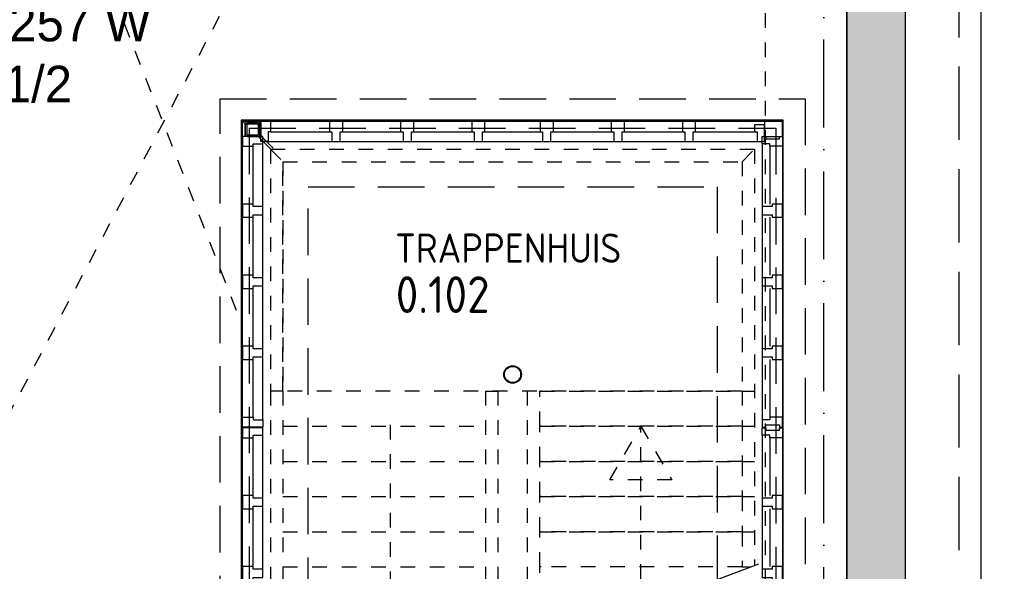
# Model space of a CAD drawing. Extents: x -866131 to -691536, y 173952 to 258052.
# Tile 94 of 160: x -781384 to -774672, y 219677 to 223441. Entities that reach past the tile are written whole.
import ezdxf
from ezdxf.enums import TextEntityAlignment as Align

# ---------------------------------------------------------------- set-up
doc = ezdxf.new("R2010")
doc.units = 0
doc.header["$LTSCALE"] = 100
for name, pattern in [('2322107', [2000, 1000, 1000]), ('2322108', [7, 5, -2]), ('CENTER4', [5, 3.125, -0.625, 0.625, -0.625]), ('DASHDOT', [9, 6, -1.5, 0, -1.5]), ('HIDDEN', [2, 1, -1]), ('HIDDEN2', [4.7625, 3.175, -1.5875])]:
    doc.linetypes.add(name, pattern=pattern)
doc.layers.get('0').update_dxf_attribs({"linetype": 'CONTINUOUS'})
for name, color, linetype in [('AL$1----_ALGEMEEN', 7, 'CONTINUOUS'), ('AL$7----_STRAMIEN', 1, 'DASHDOT'), ('AL24----_TRAPPEN', 7, 'CONTINUOUS'), ('AL28----_KONSTRUKTIE', 3, 'CONTINUOUS'), ('AL29----_BOVENBOUW', 7, 'CONTINUOUS'), ('AL32----_BINNENKOZ', 7, 'CONTINUOUS'), ('ALXA0-CONTOUR', 1, 'CONTINUOUS'), ('FUNDERING', 3, 'CONTINUOUS'), ('KABELGOOT', 8, 'CONTINUOUS'), ('TRAP', 7, 'CONTINUOUS'), ('VOLGNUMMER', 7, 'CONTINUOUS'), ('WI561---', 1, 'CONTINUOUS'), ('WL561---_AANVOER', 4, 'CONTINUOUS'), ('WL561---_RETOUR', 4, 'CONTINUOUS'), ('WL570---', 3, 'CONTINUOUS'), ('WL570---_TOEVOER', 3, 'CONTINUOUS')]:
    doc.layers.add(name, color=color, linetype=linetype)
doc.styles.add('BURO-025', font='BUROFONT.shx', dxfattribs={"height": 250})
doc.styles.get("Standard").update_dxf_attribs({"font": 'ISOCP'})

# ---------------------------------------------------------------- blocks, each defined once
blk = doc.blocks.new('EH100000')
at = {"linetype": 'BYBLOCK'}
for p, q in [((1, 0.5), (0, 0.5)), ((1, 0.5, 1), (0, 0.5, 1)), ((0, -0.5, 1), (1, -0.5, 1)), ((1, -0.5), (0, -0.5))]:
    blk.add_line(p, q, dxfattribs=at)
at = {"linetype": 'BYBLOCK', "invisible_edges": 15}
for points in [[(1, -0.5), (0, -0.5), (0, 0.5), (1, 0.5)], [(0, 0.5), (1, 0.5), (1, 0.5, 1), (0, 0.5, 1)], [(0, -0.5, 1), (1, -0.5, 1), (1, -0.5), (0, -0.5)]]:
    blk.add_3dface(points, dxfattribs=at)
blk = doc.blocks.new('CVRINFO2')
at = {"color": 0, "linetype": 'CONTINUOUS', "style": 'BURO-025'}
for tag, p in [('CV_TEXT125', (0, 0)), ('CV_TEXT225', (0, -4.167)), ('CV_TEXT325', (0, -8.333)), ('CV_TEXT425', (0, -12.5))]:
    blk.add_attdef(tag, p, '', height=2.5, dxfattribs=at)

msp = doc.modelspace()

# ---------------------------------------------------------------- hatches: boundary and pattern name
at = {"layer": 'WL570---'}
h = msp.add_hatch(dxfattribs=at)
h.set_pattern_fill('DOTS', color=8, scale=40, style=0)
h.set_pattern_definition([(0, (-833039.66, 323951.69), (31.75, 63.5), [0, -63.5])])
h.paths.add_polyline_path([(-775271.53, 229557.872), (-775271.53, 229157.872), (-760732.753, 229157.872), (-760732.753, 229557.872)])
h.paths.add_polyline_path([(-775746.53, 229557.872), (-775746.53, 229082.872), (-775346.53, 229082.872), (-775271.53, 229157.872), (-775271.53, 229557.872)])
h.paths.add_polyline_path([(-775346.53, 229082.872), (-775746.53, 229082.872), (-775746.53, 223015.872), (-775348.441, 223015.872), (-775346.53, 223017.783)])
h.paths.add_polyline_path([(-775346.53, 223015.872), (-775746.53, 223015.872), (-775746.53, 218344.872), (-775346.53, 218344.872)])
h.paths.add_polyline_path([(-775271.53, 218269.872), (-775346.53, 218344.872), (-775746.53, 218344.872), (-775746.53, 218069.872), (-775746.53, 217794.872), (-775346.53, 217794.872), (-775271.53, 217869.872)])
h.paths.add_polyline_path([(-774610.883, 217869.872), (-774610.883, 218269.872), (-775271.53, 218269.872), (-775271.53, 217869.872)])
h.paths.add_polyline_path([(-772955.369, 217869.872), (-772955.369, 218269.872), (-773015.369, 218269.872), (-774610.883, 218269.872), (-774610.883, 217869.872)])

# ---------------------------------------------------------------- linework, layer by layer
at = {"color": 8, "linetype": 'CONTINUOUS'}
for p, q in [((-779845.992, 222729.678), (-779845.992, 222659.678)), ((-779835.992, 222729.678), (-779835.992, 222659.678)), ((-779760.992, 222744.678), (-779830.992, 222744.678)), ((-779760.992, 222734.678), (-779830.992, 222734.678)), ((-779755.992, 222659.678), (-779755.992, 222729.678)), ((-779745.992, 222659.678), (-779745.992, 222729.678)), ((-779865.003, 222644.678), (-779865.003, 222577.678)), ((-779726.003, 222644.678), (-779865.003, 222644.678)), ((-779830.992, 222654.678), (-779760.992, 222654.678)), ((-779830.992, 222644.678), (-779760.992, 222644.678)), ((-779726.003, 222594.678), (-779726.003, 222644.678)), ((-779865.003, 222577.678), (-779793.003, 222577.678)), ((-779793.003, 222577.678), (-779793.003, 222594.678)), ((-779793.003, 222594.678), (-779726.003, 222594.678)), ((-779865.003, 220660.678), (-779865.003, 220727.678)), ((-779865.003, 220727.678), (-779793.003, 220727.678)), ((-779793.003, 220727.678), (-779793.003, 220710.678)), ((-779793.003, 220710.678), (-779726.003, 220710.678)), ((-779726.003, 220710.678), (-779726.003, 220660.678)), ((-779726.003, 220660.678), (-779865.003, 220660.678)), ((-779865.003, 220655.678), (-779865.003, 220588.678)), ((-779726.003, 220655.678), (-779865.003, 220655.678)), ((-779726.003, 220605.678), (-779726.003, 220655.678)), ((-779865.003, 220588.678), (-779793.003, 220588.678)), ((-779793.003, 220588.678), (-779793.003, 220605.678)), ((-779793.003, 220605.678), (-779726.003, 220605.678))]:
    msp.add_line(p, q, dxfattribs=at)
for points in [[(-779181.996, 222748.678), (-779271.996, 222748.678), (-779271.996, 222676.678), (-779254.996, 222676.678), (-779254.996, 222609.678), (-779198.996, 222609.678), (-779198.996, 222676.678), (-779181.996, 222676.678)], [(-778696.996, 222748.678), (-778786.996, 222748.678), (-778786.996, 222676.678), (-778769.996, 222676.678), (-778769.996, 222609.678), (-778713.996, 222609.678), (-778713.996, 222676.678), (-778696.996, 222676.678)], [(-778211.996, 222748.678), (-778301.996, 222748.678), (-778301.996, 222676.678), (-778284.996, 222676.678), (-778284.996, 222609.678), (-778228.996, 222609.678), (-778228.996, 222676.678), (-778211.996, 222676.678)], [(-777745.999, 222748.678), (-777835.999, 222748.678), (-777835.999, 222676.678), (-777818.999, 222676.678), (-777818.999, 222609.678), (-777762.999, 222609.678), (-777762.999, 222676.678), (-777745.999, 222676.678)], [(-777260.999, 222748.678), (-777350.999, 222748.678), (-777350.999, 222676.678), (-777333.999, 222676.678), (-777333.999, 222609.678), (-777277.999, 222609.678), (-777277.999, 222676.678), (-777260.999, 222676.678)], [(-776775.999, 222748.678), (-776865.999, 222748.678), (-776865.999, 222676.678), (-776848.999, 222676.678), (-776848.999, 222609.678), (-776792.999, 222609.678), (-776792.999, 222676.678), (-776775.999, 222676.678)], [(-776307.003, 222723.678), (-776374.003, 222723.678), (-776374.003, 222676.678), (-776357.003, 222676.678), (-776357.003, 222609.678), (-776307.003, 222609.678)], [(-779865.003, 222182.678), (-779865.003, 222092.678), (-779793.003, 222092.678), (-779793.003, 222109.678), (-779726.003, 222109.678), (-779726.003, 222165.678), (-779793.003, 222165.678), (-779793.003, 222182.678)], [(-776183.003, 222092.678), (-776183.003, 222182.678), (-776255.003, 222182.678), (-776255.003, 222165.678), (-776322.003, 222165.678), (-776322.003, 222109.678), (-776255.003, 222109.678), (-776255.003, 222092.678)], [(-779865.003, 221697.678), (-779865.003, 221607.678), (-779793.003, 221607.678), (-779793.003, 221624.678), (-779726.003, 221624.678), (-779726.003, 221680.678), (-779793.003, 221680.678), (-779793.003, 221697.678)], [(-776183.003, 221607.678), (-776183.003, 221697.678), (-776255.003, 221697.678), (-776255.003, 221680.678), (-776322.003, 221680.678), (-776322.003, 221624.678), (-776255.003, 221624.678), (-776255.003, 221607.678)], [(-779865.003, 221212.678), (-779865.003, 221122.678), (-779793.003, 221122.678), (-779793.003, 221139.678), (-779726.003, 221139.678), (-779726.003, 221195.678), (-779793.003, 221195.678), (-779793.003, 221212.678)], [(-776183.003, 221122.678), (-776183.003, 221212.678), (-776255.003, 221212.678), (-776255.003, 221195.678), (-776322.003, 221195.678), (-776322.003, 221139.678), (-776255.003, 221139.678), (-776255.003, 221122.678)], [(-779865.003, 220193.678), (-779865.003, 220103.678), (-779793.003, 220103.678), (-779793.003, 220120.678), (-779726.003, 220120.678), (-779726.003, 220176.678), (-779793.003, 220176.678), (-779793.003, 220193.678)], [(-776183.003, 220103.678), (-776183.003, 220193.678), (-776255.003, 220193.678), (-776255.003, 220176.678), (-776322.003, 220176.678), (-776322.003, 220120.678), (-776255.003, 220120.678), (-776255.003, 220103.678)], [(-779865.003, 219708.678), (-779865.003, 219618.678), (-779793.003, 219618.678), (-779793.003, 219635.678), (-779726.003, 219635.678), (-779726.003, 219691.678), (-779793.003, 219691.678), (-779793.003, 219708.678)], [(-776183.003, 219618.678), (-776183.003, 219708.678), (-776255.003, 219708.678), (-776255.003, 219691.678), (-776322.003, 219691.678), (-776322.003, 219635.678), (-776255.003, 219635.678), (-776255.003, 219618.678)]]:
    msp.add_lwpolyline(points, close=True, dxfattribs=at)
for centre, radius, start, end in [((-779830.992, 222729.678), 15, 90, 180), ((-779830.992, 222729.678), 5, 90, 180), ((-779760.992, 222729.678), 15, 0, 90), ((-779760.992, 222729.678), 5, 0, 90), ((-779830.992, 222659.678), 15, 180, 270), ((-779830.992, 222659.678), 5, 180, 270), ((-779760.992, 222659.678), 5, 270, 0), ((-779760.992, 222659.678), 15, 270, 0)]:
    msp.add_arc(centre, radius, start, end, dxfattribs=at)
at = {"layer": 'AL$1----_ALGEMEEN', "color": 8, "linetype": 'HIDDEN'}
for p, q in [((-777839.003, 220667.228), (-777839.003, 220907.228)), ((-777839.003, 220907.228), (-776459.003, 220907.228)), ((-777829.503, 220907.228), (-777839.003, 220907.228)), ((-776459.003, 220907.228), (-776459.003, 220667.228)), ((-776459.003, 220907.228), (-776374.003, 220907.228)), ((-777839.003, 220427.228), (-777839.003, 220667.228)), ((-777839.003, 220667.228), (-776459.003, 220667.228)), ((-776459.003, 220667.228), (-777839.003, 220667.228)), ((-777829.503, 220667.228), (-777839.003, 220667.228)), ((-776459.003, 220667.228), (-776459.003, 220427.228)), ((-776459.003, 220667.228), (-776374.003, 220667.228)), ((-777839.003, 220187.228), (-777839.003, 220427.228)), ((-777839.003, 220427.228), (-776459.003, 220427.228)), ((-776459.003, 220427.228), (-777839.003, 220427.228)), ((-777829.503, 220427.228), (-777839.003, 220427.228)), ((-776459.003, 220427.228), (-776459.003, 220187.228)), ((-776459.003, 220427.228), (-776374.003, 220427.228)), ((-776459.003, 220187.228), (-777839.003, 220187.228)), ((-777839.003, 219947.228), (-777839.003, 220187.228)), ((-777839.003, 220187.228), (-776459.003, 220187.228)), ((-777829.503, 220187.228), (-777839.003, 220187.228)), ((-776459.003, 220187.228), (-776459.003, 219947.228)), ((-776459.003, 220187.228), (-776374.003, 220187.228)), ((-777839.003, 219707.228), (-777839.003, 219947.228)), ((-777839.003, 219947.228), (-776459.003, 219947.228)), ((-776459.003, 219947.228), (-777839.003, 219947.228)), ((-777829.503, 219947.228), (-777839.003, 219947.228)), ((-776459.003, 219947.228), (-776459.003, 219707.228)), ((-776459.003, 219947.228), (-776374.003, 219947.228)), ((-776459.003, 219707.228), (-777839.003, 219707.228)), ((-777829.503, 219707.228), (-777839.003, 219707.228)), ((-776459.003, 219707.228), (-776397.378, 219707.228))]:
    msp.add_line(p, q, dxfattribs=at)
at = {"layer": 'AL$7----_STRAMIEN', "color": 1}
msp.add_lwpolyline([(-775902.826, 179501.228), (-775902.826, 252610.366)], dxfattribs=at)
at = {"layer": 'AL24----_TRAPPEN', "color": 8, "linetype": 'HIDDEN'}
for p, q in [((-779589.003, 222472.318), (-779589.003, 220907.228)), ((-776459.003, 222472.318), (-776459.003, 220907.222)), ((-779674.003, 220907.228), (-779674.003, 218267.228)), ((-779589.003, 220907.228), (-779589.003, 218267.228)), ((-778209.306, 220907.228), (-778209.306, 218267.228)), ((-778124.003, 220907.228), (-778124.003, 218267.228)), ((-777924.003, 220907.228), (-777924.003, 219133.3)), ((-778858.053, 220676.304), (-778858.053, 218487.156)), ((-777360.621, 220300.344), (-777149.003, 220666.879)), ((-777149.003, 219424.736), (-777149.003, 220666.879)), ((-777149.003, 220666.879), (-776937.384, 220300.344)), ((-776937.384, 220300.344), (-777360.621, 220300.344))]:
    msp.add_line(p, q, dxfattribs=at)
at = {"layer": 'AL28----_KONSTRUKTIE', "color": 8}
for p, q in [((-779766.239, 222654.076), (-779666.823, 222552.832)), ((-779755.537, 222664.586), (-779656.382, 222563.608))]:
    msp.add_line(p, q, dxfattribs=at)
for radius in [60, 55]:
    msp.add_circle((-778024.003, 221020.228), radius, dxfattribs=at)
at = {"layer": 'AL29----_BOVENBOUW', "color": 8, "linetype": 'HIDDEN'}
for p, q in [((-779674.003, 222557.318), (-779674.003, 220907.228)), ((-779674.003, 222557.318), (-776374.003, 222557.318)), ((-779674.003, 222557.318), (-779589.003, 222472.318)), ((-776459.003, 222472.318), (-776374.003, 222557.318)), ((-776374.003, 222557.318), (-776374.003, 219716.173)), ((-779589.003, 222472.318), (-776459.003, 222472.318)), ((-779589.003, 222472.318), (-776459.003, 222472.318)), ((-779589.003, 220907.228), (-779589.003, 222472.318)), ((-776459.003, 222472.318), (-776459.003, 220907.228)), ((-779589.003, 220907.228), (-779674.003, 220907.228)), ((-776459.003, 220907.228), (-779589.003, 220907.228)), ((-778209.003, 220907.228), (-778124.003, 220907.228)), ((-779589.003, 220667.228), (-778199.503, 220667.228)), ((-779589.003, 220427.228), (-778199.503, 220427.228)), ((-779589.003, 220187.228), (-778199.503, 220187.228)), ((-779589.003, 219947.228), (-778199.503, 219947.228)), ((-779589.003, 219707.228), (-778199.503, 219707.228)), ((-777839.003, 219467.228), (-777839.003, 219707.228))]:
    msp.add_line(p, q, dxfattribs=at)
at = {"layer": 'AL29----_BOVENBOUW', "color": 8, "linetype": 'HIDDEN2'}
msp.add_line((-777978.91, 219112.652), (-776334.213, 219731.136), dxfattribs=at)
at = {"layer": 'AL32----_BINNENKOZ', "color": 8, "linetype": 'HIDDEN'}
for p, q in [((-783432.826, 217011.366), (-776302.826, 230496.366)), ((-783432.826, 230496.366), (-779877.003, 221379.036)), ((-776298.827, 215786.588), (-776298.827, 230496.366))]:
    msp.add_line(p, q, dxfattribs=at)
at = {"layer": 'AL32----_BINNENKOZ', "color": 8}
for p, q in [((-779865.003, 222644.678), (-779865.003, 222748.678)), ((-779865.003, 222748.678), (-779741.179, 222748.678)), ((-779847.003, 222730.678), (-779865.003, 222748.678)), ((-779865.003, 222644.678), (-779865.003, 222748.678)), ((-779865.003, 222748.678), (-779740.992, 222748.678)), ((-779847.003, 222644.678), (-779847.003, 222730.678)), ((-779847.003, 222730.678), (-779741.179, 222730.678)), ((-779740.992, 222748.678), (-779740.992, 222644.678)), ((-779740.992, 222700.678), (-779740.992, 222748.678)), ((-779740.992, 222748.678), (-779673.992, 222748.678)), ((-779740.992, 222633.678), (-779740.992, 222700.678)), ((-779740.992, 222700.678), (-779740.992, 222700.678)), ((-779673.992, 222748.678), (-779673.992, 222676.678)), ((-779673.992, 222748.678), (-779271.996, 222748.678)), ((-779181.996, 222748.678), (-778786.996, 222748.678)), ((-778696.996, 222748.678), (-778301.996, 222748.678)), ((-778211.996, 222748.678), (-777835.999, 222748.678)), ((-777745.999, 222748.678), (-777350.999, 222748.678)), ((-777260.999, 222748.678), (-776865.999, 222748.678)), ((-776775.999, 222748.678), (-776374.003, 222748.678)), ((-776307.003, 222748.678), (-776307.003, 222644.678)), ((-776183.003, 222748.678), (-776307.003, 222748.678)), ((-776183.003, 222644.678), (-776183.003, 222748.678)), ((-779740.992, 222644.678), (-779865.003, 222644.678)), ((-779740.992, 222609.678), (-779740.992, 222633.678)), ((-779740.992, 222633.678), (-779740.992, 222633.678)), ((-779673.992, 222676.678), (-779690.992, 222676.678)), ((-779690.992, 222676.678), (-779690.992, 222609.678)), ((-779673.992, 222676.678), (-779271.996, 222676.678)), ((-779181.996, 222676.678), (-778786.996, 222676.678)), ((-778696.996, 222676.678), (-778301.996, 222676.678)), ((-778211.996, 222676.678), (-777835.999, 222676.678)), ((-777745.999, 222676.678), (-777350.999, 222676.678)), ((-777260.999, 222676.678), (-776865.999, 222676.678)), ((-776775.999, 222676.678), (-776374.003, 222676.678)), ((-776322.003, 222644.678), (-776297.003, 222644.678)), ((-776322.003, 222594.678), (-776322.003, 222644.678)), ((-776307.003, 222644.678), (-776183.003, 222644.678)), ((-776297.003, 222644.678), (-776297.003, 222628.678)), ((-776205.003, 222628.678), (-776205.003, 222644.678)), ((-776205.003, 222644.678), (-776183.003, 222644.678)), ((-776183.003, 222644.678), (-776183.003, 222577.678)), ((-779865.003, 222182.678), (-779865.003, 222577.678)), ((-779793.003, 222182.678), (-779793.003, 222577.678)), ((-779690.992, 222609.678), (-779740.992, 222609.678)), ((-779726.003, 222165.678), (-779726.003, 222594.678)), ((-779690.992, 222609.678), (-779254.996, 222609.678)), ((-779198.996, 222609.678), (-778769.996, 222609.678)), ((-778713.996, 222609.678), (-778284.996, 222609.678)), ((-778228.996, 222609.678), (-777818.999, 222609.678)), ((-777762.999, 222609.678), (-777333.999, 222609.678)), ((-777277.999, 222609.678), (-776848.999, 222609.678)), ((-776792.999, 222609.678), (-776357.003, 222609.678)), ((-776322.003, 222594.678), (-776322.003, 222165.678)), ((-776271.003, 222594.678), (-776322.003, 222594.678)), ((-776297.003, 222628.678), (-776205.003, 222628.678)), ((-776271.003, 222577.678), (-776271.003, 222594.678)), ((-776271.003, 222577.678), (-776271.003, 222182.678)), ((-776183.003, 222577.678), (-776271.003, 222577.678)), ((-776183.003, 222577.678), (-776183.003, 222182.678)), ((-779726.003, 221680.678), (-779726.003, 222109.678)), ((-776322.003, 222109.678), (-776322.003, 221680.678)), ((-779865.003, 221697.678), (-779865.003, 222092.678)), ((-779793.003, 221697.678), (-779793.003, 222092.678)), ((-776271.003, 222092.678), (-776271.003, 221697.678)), ((-776183.003, 222092.678), (-776183.003, 221697.678)), ((-779865.003, 221212.678), (-779865.003, 221607.678)), ((-779793.003, 221212.678), (-779793.003, 221607.678)), ((-779726.003, 221195.678), (-779726.003, 221624.678)), ((-776322.003, 221624.678), (-776322.003, 221195.678)), ((-776271.003, 221607.678), (-776271.003, 221212.678)), ((-776183.003, 221607.678), (-776183.003, 221212.678)), ((-779865.003, 220727.678), (-779865.003, 221122.678)), ((-779793.003, 220727.678), (-779793.003, 221122.678)), ((-779726.003, 220710.678), (-779726.003, 221139.678)), ((-776322.003, 221139.678), (-776322.003, 220710.678)), ((-776271.003, 221122.678), (-776271.003, 220727.678)), ((-776183.003, 221122.678), (-776183.003, 220727.678)), ((-776271.003, 220710.678), (-776322.003, 220710.678)), ((-776322.003, 220710.678), (-776322.003, 220660.678)), ((-776183.003, 220727.678), (-776271.003, 220727.678)), ((-776271.003, 220727.678), (-776271.003, 220710.678)), ((-776183.003, 220660.678), (-776183.003, 220727.678)), ((-776322.003, 220660.678), (-776297.003, 220660.678)), ((-776322.003, 220655.678), (-776297.003, 220655.678)), ((-776322.003, 220605.678), (-776322.003, 220655.678)), ((-776297.003, 220660.678), (-776297.003, 220676.678)), ((-776297.003, 220676.678), (-776205.003, 220676.678)), ((-776297.003, 220655.678), (-776297.003, 220639.678)), ((-776297.003, 220639.678), (-776205.003, 220639.678)), ((-776205.003, 220676.678), (-776205.003, 220660.678)), ((-776205.003, 220660.678), (-776183.003, 220660.678)), ((-776205.003, 220639.678), (-776205.003, 220655.678)), ((-776205.003, 220655.678), (-776183.003, 220655.678)), ((-776183.003, 220655.678), (-776183.003, 220588.678)), ((-779865.003, 220193.678), (-779865.003, 220588.678)), ((-779793.003, 220193.678), (-779793.003, 220588.678)), ((-779726.003, 220176.678), (-779726.003, 220605.678)), ((-776271.003, 220605.678), (-776322.003, 220605.678)), ((-776322.003, 220605.678), (-776322.003, 220176.678)), ((-776271.003, 220588.678), (-776271.003, 220605.678)), ((-776183.003, 220588.678), (-776271.003, 220588.678)), ((-776271.003, 220588.678), (-776271.003, 220193.678)), ((-776183.003, 220588.678), (-776183.003, 220193.678)), ((-779865.003, 219708.678), (-779865.003, 220103.678)), ((-779793.003, 219708.678), (-779793.003, 220103.678)), ((-779726.003, 219691.678), (-779726.003, 220120.678)), ((-776322.003, 220120.678), (-776322.003, 219691.678)), ((-776271.003, 220103.678), (-776271.003, 219708.678)), ((-776183.003, 220103.678), (-776183.003, 219708.678))]:
    msp.add_line(p, q, dxfattribs=at)
at = {"layer": 'ALXA0-CONTOUR', "color": 8, "linetype": 'CONTINUOUS'}
for p, q in [((-779875.139, 222754.594), (-779875.139, 215666.462)), ((-776178.291, 222754.594), (-779875.139, 222754.594)), ((-776178.291, 215666.462), (-776178.291, 222754.594))]:
    msp.add_line(p, q, dxfattribs=at)
at = {"layer": 'FUNDERING', "color": 8, "linetype": 'HIDDEN2'}
for p, q in [((-780018.003, 222901.678), (-776030.003, 222901.678)), ((-780018.003, 215519.549), (-780018.003, 222901.678)), ((-776030.003, 222901.678), (-776030.003, 215519.683)), ((-779818.003, 222701.678), (-776230.003, 222701.678)), ((-779818.003, 215719.556), (-779818.003, 222701.678)), ((-776230.003, 222701.678), (-776230.003, 215719.677)), ((-779418.003, 222301.678), (-776630.003, 222301.678)), ((-779418.003, 216119.569), (-779418.003, 222301.678)), ((-776630.003, 222301.678), (-776630.003, 216119.569))]:
    msp.add_line(p, q, dxfattribs=at)
at = {"layer": 'TRAP', "color": 8}
for p, q in [((-779865.003, 215672.554), (-779865.003, 222748.678)), ((-779865.003, 222748.678), (-776183.003, 222748.678)), ((-776183.003, 222748.678), (-776183.003, 215672.554))]:
    msp.add_line(p, q, dxfattribs=at)
at = {"layer": 'WL561---_AANVOER', "linetype": '2322107'}
msp.add_line((-774831.847, 233770.707), (-774831.847, 216780.548), dxfattribs=at)
at = {"layer": 'WL561---_RETOUR', "linetype": '2322108'}
msp.add_line((-774981.847, 233620.707), (-774981.847, 216770.549), dxfattribs=at)

# ---------------------------------------------------------------- block references
at = {"layer": 'KABELGOOT', "xscale": 10736.3484256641, "yscale": 400, "zscale": 60, "rotation": 270}
msp.add_blockref('EH100000', (-775546.53, 229081.22), dxfattribs=at)
at = {"layer": 'WI561---'}
ref = msp.add_blockref('CVRINFO2', (-782095.891, 223710.313), dxfattribs=dict(at, xscale=100, yscale=100, zscale=100))
ref.add_attrib('CV_TEXT125', '%%u2240-400-21', (-782095.891, 223710.313), dxfattribs={"layer": '0', "color": 2, "linetype": 'CONTINUOUS', "height": 250, "style": 'BURO-025'})
ref.add_attrib('CV_TEXT225', 'Q=3257 W', (-782095.891, 223293.646), dxfattribs={"layer": '0', "color": 2, "linetype": 'CONTINUOUS', "height": 250, "style": 'BURO-025'})
ref.add_attrib('CV_TEXT325', 'Rv=1/2', (-782095.891, 222876.979), dxfattribs={"layer": '0', "color": 2, "linetype": 'CONTINUOUS', "height": 250, "style": 'BURO-025'})

# ---------------------------------------------------------------- texts
at = {"layer": 'VOLGNUMMER', "color": 252, "linetype": 'BYBLOCK'}
msp.add_attdef('0.102', text='0.102', height=250, dxfattribs=at).set_placement((-778500.333, 221565.076), align=Align.MIDDLE_CENTER)
at = {"layer": 'WL570---_TOEVOER', "color": 252, "linetype": 'CENTER4'}
msp.add_text('TRAPPENHUIS', height=200, dxfattribs=at).set_placement((-778824.486, 221782.233))

doc.saveas('drawing.dxf')
